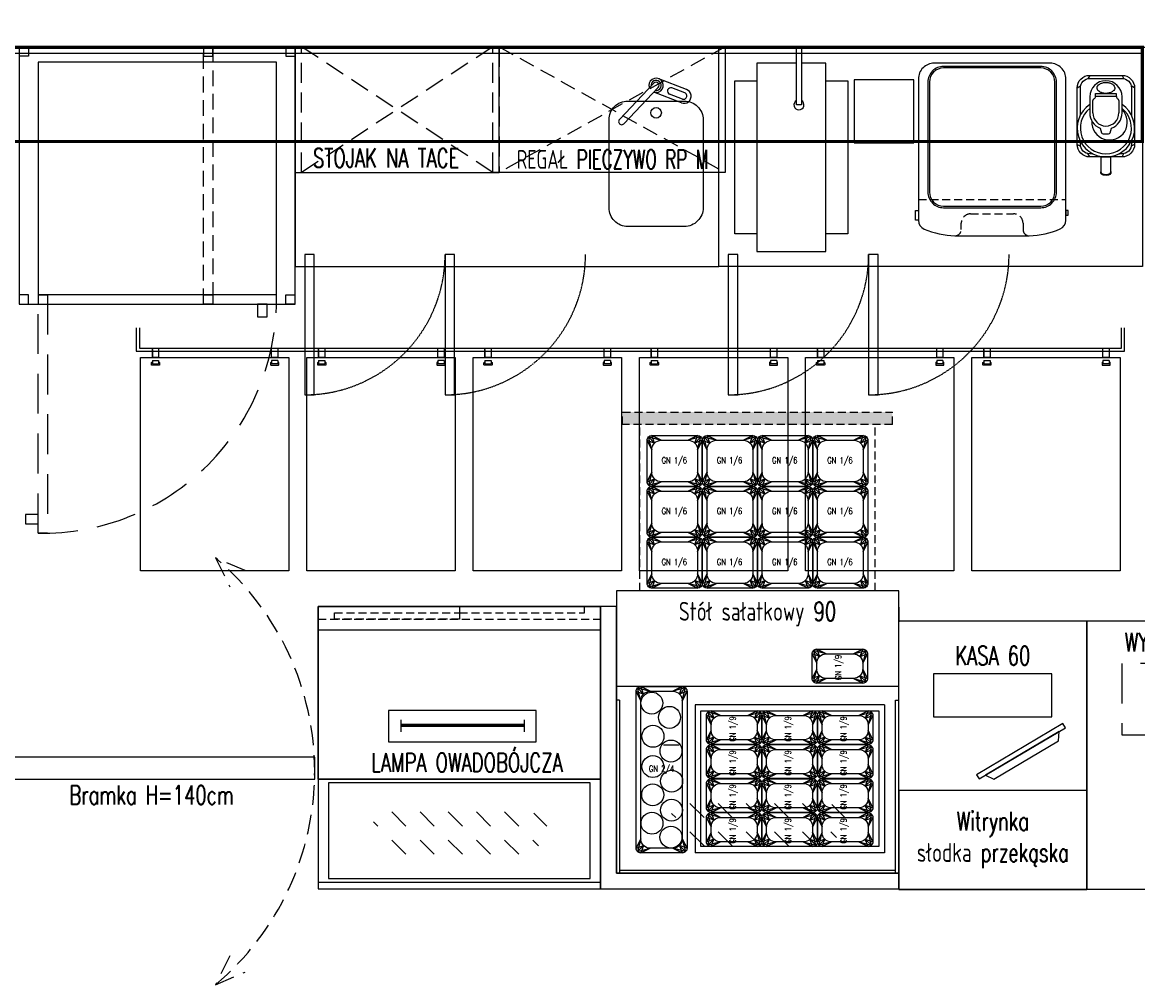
# Model space of a CAD drawing. Header units: centimetres. Extents: x 4120 to 19220, y -7417 to 180.
# Tile 85 of 223: x 11508 to 11864, y -4980 to -4673. Entities that reach past the tile are written whole.
import ezdxf

# ---------------------------------------------------------------- set-up
doc = ezdxf.new("R2010")
doc.units = ezdxf.units.CM
for name, pattern in [('DASHED', [19.05, 12.7, -6.35]), ('DASHED2', [0.375, 0.25, -0.125]), ('HIDDEN2', [4.7625, 3.175, -1.5875])]:
    doc.linetypes.add(name, pattern=pattern)
doc.layers.add('A_Wyposażenie', color=8, linetype='Continuous')
doc.layers.add('A_Ściany', color=2, linetype='Continuous')
doc.styles.add('JACEK_07', font='SIMPLEX.SHX', dxfattribs={"width": 0.7})

# ---------------------------------------------------------------- blocks, each defined once
blk = doc.blocks.new('Podstawa pod piece')
at = {"linetype": 'Continuous', "lineweight": 25}
for points in [[(0, -82), (88, -82), (88, 0), (0, 0), (0, -82)], [(0, 0), (3, 0), (3, -3), (0, -3)], [(88, 0), (85, 0), (85, -3), (88, -3)], [(0, -82), (3, -82), (3, -79), (0, -79)], [(88, -82), (85, -82), (85, -79), (88, -79)]]:
    blk.add_lwpolyline(points, dxfattribs=at)
for points in [[(61.7, 0), (58.7, 0), (58.7, -3), (61.7, -3)], [(61.7, -82), (58.7, -82), (58.7, -79), (61.7, -79)]]:
    blk.add_lwpolyline(points, close=True, dxfattribs=at)
at = {"linetype": 'DASHED2', "ltscale": 20}
blk.add_lwpolyline([(58.7, 0), (61.7, 0), (61.7, -82), (58.7, -82)], close=True, dxfattribs=at)
blk = doc.blocks.new('GN_1-9')
for points in [[(1.5, 17.67), (9.33, 17.67, -0.414214), (10.83, 16.17), (10.83, 1.5, -0.414214), (9.33, 0), (1.5, 0, -0.414214), (0, 1.5), (0, 16.17, -0.414214)], [(4.5, 16.17), (6.33, 16.17, -0.414214), (9.33, 13.17), (9.33, 4.5, -0.414214), (6.33, 1.5), (4.5, 1.5, -0.414214), (1.5, 4.5), (1.5, 13.17, -0.414214)]]:
    blk.add_lwpolyline(points, format="xyb", close=True)
at = {"color": 252}
for points in [[(0, 16.17), (1.5, 13.17), (0.44, 17.23), (2.38, 15.29), (1.5, 17.67), (4.5, 16.17)], [(10.83, 16.17), (9.33, 13.17), (10.39, 17.23), (8.45, 15.29), (9.33, 17.67), (6.33, 16.17)], [(0, 1.5), (1.5, 4.5), (0.44, 0.44), (2.38, 2.38), (1.5, 0), (4.5, 1.5)], [(10.83, 1.5), (9.33, 4.5), (10.39, 0.44), (8.45, 2.38), (9.33, 0), (6.33, 1.5)]]:
    blk.add_lwpolyline(points, dxfattribs=at)
at = {"color": 253, "true_color": 0x9e9e9e}
for points in [[(1.5, 13.17), (0, 16.17), (2.38, 15.29), (0.44, 17.23), (4.5, 16.17), (1.5, 17.67)], [(9.33, 13.17), (10.83, 16.17), (8.45, 15.29), (10.39, 17.23), (6.33, 16.17), (9.33, 17.67)], [(1.5, 4.5), (0, 1.5), (2.38, 2.38), (0.44, 0.44), (4.5, 1.5), (1.5, 0)], [(9.33, 4.5), (10.83, 1.5), (8.45, 2.38), (10.39, 0.44), (6.33, 1.5), (9.33, 0)]]:
    blk.add_lwpolyline(points, dxfattribs=at)
at = {"insert": (5, 9), "char_height": 2, "width": 29.2426, "attachment_point": 5, "style": 'JACEK_07'}
blk.add_mtext('GN 1/9', dxfattribs=at)
blk = doc.blocks.new('GN 1_6')
for points in [[(27840.9, 18108.5), (27986.9, 18108.5, -0.414214), (28001.9, 18093.5), (28001.9, 17961.5, -0.414214), (27986.9, 17946.5), (27840.9, 17946.5, -0.414214), (27825.9, 17961.5), (27825.9, 18093.5, -0.414214)], [(27870.9, 18093.5), (27956.9, 18093.5, -0.414214), (27986.9, 18063.5), (27986.9, 17991.5, -0.414214), (27956.9, 17961.5), (27870.9, 17961.5, -0.414214), (27840.9, 17991.5), (27840.9, 18063.5, -0.414214)]]:
    blk.add_lwpolyline(points, format="xyb", close=True)
at = {"color": 252}
for points in [[(27825.9, 18093.5), (27840.9, 18063.5), (27830.3, 18104.1), (27849.7, 18084.7), (27840.9, 18108.5), (27870.9, 18093.5)], [(27840.9, 18063.5), (27825.9, 18093.5), (27849.7, 18084.7), (27830.3, 18104.1), (27870.9, 18093.5), (27840.9, 18108.5)], [(28001.9, 18093.5), (27986.9, 18063.5), (27997.6, 18104.1), (27978.2, 18084.7), (27986.9, 18108.5), (27956.9, 18093.5)], [(27986.9, 18063.5), (28001.9, 18093.5), (27978.2, 18084.7), (27997.6, 18104.1), (27956.9, 18093.5), (27986.9, 18108.5)], [(27825.9, 17961.5), (27840.9, 17991.5), (27830.3, 17950.9), (27849.7, 17970.3), (27840.9, 17946.5), (27870.9, 17961.5)], [(27840.9, 17991.5), (27825.9, 17961.5), (27849.7, 17970.3), (27830.3, 17950.9), (27870.9, 17961.5), (27840.9, 17946.5)], [(28001.9, 17961.5), (27986.9, 17991.5), (27997.6, 17950.9), (27978.2, 17970.3), (27986.9, 17946.5), (27956.9, 17961.5)], [(27986.9, 17991.5), (28001.9, 17961.5), (27978.2, 17970.3), (27997.6, 17950.9), (27956.9, 17961.5), (27986.9, 17946.5)]]:
    blk.add_lwpolyline(points, dxfattribs=at)
at = {"insert": (27912.7, 18026.5), "char_height": 20, "width": 292.426, "attachment_point": 5, "style": 'JACEK_07'}
blk.add_mtext('GN 1/6', dxfattribs=at)
blk = doc.blocks.new('GN 2_4')
for points in [[(75472.3, 43300.1), (75604.8, 43300.1, -0.414214), (75619.8, 43285.1), (75619.8, 42785.1, -0.414214), (75604.8, 42770.1), (75472.3, 42770.1, -0.414214), (75457.3, 42785.1), (75457.3, 43285.1, -0.414214)], [(75502.3, 43285.1), (75574.8, 43285.1, -0.414214), (75604.8, 43255.1), (75604.8, 42815.1, -0.414214), (75574.8, 42785.1), (75502.3, 42785.1, -0.414214), (75472.3, 42815.1), (75472.3, 43255.1, -0.414214)]]:
    blk.add_lwpolyline(points, format="xyb", close=True)
at = {"color": 252}
for points in [[(75457.3, 43285.1), (75472.3, 43255.1), (75461.7, 43295.7), (75481.1, 43276.3), (75472.3, 43300.1), (75502.3, 43285.1)], [(75472.3, 43255.1), (75457.3, 43285.1), (75481.1, 43276.3), (75461.7, 43295.7), (75502.3, 43285.1), (75472.3, 43300.1)], [(75619.8, 43285.1), (75604.8, 43255.1), (75615.4, 43295.7), (75596, 43276.3), (75604.8, 43300.1), (75574.8, 43285.1)], [(75604.8, 43255.1), (75619.8, 43285.1), (75596, 43276.3), (75615.4, 43295.7), (75574.8, 43285.1), (75604.8, 43300.1)], [(75457.3, 42785.1), (75472.3, 42815.1), (75461.7, 42774.5), (75481.1, 42793.9), (75472.3, 42770.1), (75502.3, 42785.1)], [(75472.3, 42815.1), (75457.3, 42785.1), (75481.1, 42793.9), (75461.7, 42774.5), (75502.3, 42785.1), (75472.3, 42770.1)], [(75619.8, 42785.1), (75604.8, 42815.1), (75615.4, 42774.5), (75596, 42793.9), (75604.8, 42770.1), (75574.8, 42785.1)], [(75604.8, 42815.1), (75619.8, 42785.1), (75596, 42793.9), (75615.4, 42774.5), (75574.8, 42785.1), (75604.8, 42770.1)]]:
    blk.add_lwpolyline(points, dxfattribs=at)
at = {"insert": (75538.6, 43035.1), "char_height": 20, "width": 153.713, "attachment_point": 5, "style": 'JACEK_07'}
blk.add_mtext('GN 2/4', dxfattribs=at)
blk = doc.blocks.new('wyposażenie blok')
at = {"layer": 'A_Wyposażenie', "linetype": 'DASHED', "ltscale": 0.2}
h = blk.add_hatch(dxfattribs=at)
h.set_pattern_fill('AR-CONC', color=8, scale=0.01, angle=180)
h.set_pattern_definition([(230, (1145.2629, 463.4074), (-1.8218467, 0.1593909), [0.1905, -2.0955]), (175, (1145.2629, 463.4074), (0.3524283, -1.9105664), [0.1524, -1.6764]), (280.451, (1145.111, 463.4207), (-1.469425, -1.7511669), [0.1619, -1.7809]), (226.1842, (1145.263, 462.8994), (-2.7107904, 0.4204233), [0.28575, -3.14325]), (276.6356, (1145.037, 462.9345), (-2.3740423, -2.4742556), [0.24285, -2.67135]), (171.184, (1145.263, 462.8994), (-2.374046, -2.474251), [0.2286, -2.5146]), (201, (1145.0089, 463.0264), (-1.5161488, 1.0226552), [0.1905, -2.0955]), (146, (1145.0089, 463.0264), (-0.6180203, -1.8418797), [0.1524, -1.6764]), (251.4514, (1144.8825, 463.1117), (-2.134165, -0.8192286), [0.1619, -1.7809]), (217.5, (1145.2629, 463.40743), (-0.03088603, -0.8455504), [0, -1.65608, 0, -1.7018, 0, -1.68275]), (187.5, (1145.2629, 463.4074), (-0.6681966, -1.00180575), [0, -0.97028, 0, -1.61798, 0, -0.64135]), (147.5, (1145.8293, 463.4074), (-1.35590595, 0.05728744), [0, -0.635, 0, -1.9812, 0, -2.6289]), (137.5, (1146.0833, 463.4074), (-1.4812918, -0.2542649), [0, -0.8255, 0, -1.31572, 0, -1.8669])])
h.paths.add_polyline_path([(381.83, -847.34), (381.83, -851.34), (467.83, -851.34), (467.83, -847.34)])
at = {"layer": 'A_Wyposażenie'}
h = blk.add_hatch(dxfattribs=at)
h.set_pattern_fill('DASH', color=8, scale=2, angle=135, style=0)
h.set_pattern_definition([(135, (1811.154, 371.5326), (-8.980256, 4e-15), [6.35, -6.35])])
edge = h.paths.add_edge_path()
edge.add_ellipse((424.83, -978.1), major_axis=(28.53, 0), ratio=0.357143, start_angle=0, end_angle=360)
h = blk.add_hatch(dxfattribs=at)
h.set_pattern_fill('DASH', color=8, scale=2, angle=135, style=0)
h.set_pattern_definition([(135, (1716.154, 368.8326), (-8.980256, 4e-15), [6.35, -6.35])])
edge = h.paths.add_edge_path()
edge.add_ellipse((329.83, -980.8), major_axis=(28.53, 0), ratio=0.357143, start_angle=0, end_angle=360)
at = {"layer": 'A_Wyposażenie', "color": 253, "linetype": 'DASHED2', "ltscale": 20, "true_color": 0x9e9e9e}
for p, q in [((342.5, -730.94), (414.5, -770.94)), ((414.5, -730.94), (342.5, -770.94))]:
    blk.add_line(p, q, dxfattribs=at)
at = {"layer": 'A_Wyposażenie', "color": 8}
for p, q in [((391.78, -742.55), (380.82, -754.09)), ((402.21, -744.52), (393.32, -741.09)), ((530.72, -740.02), (530.1, -741.09)), ((541.02, -740.02), (541.63, -741.09)), ((393.21, -743.9), (382.25, -755.44)), ((400.56, -748.79), (391.78, -745.4)), ((400.87, -747.59), (396.78, -746.01)), ((401.63, -745.62), (397.54, -744.04)), ((526.72, -744.02), (527.78, -743.41)), ((545.02, -744.02), (543.95, -743.41)), ((531.72, -752.02), (531.72, -748)), ((540.02, -748), (540.02, -752.02)), ((526.72, -762.02), (527.78, -762.64)), ((545.02, -762.02), (543.95, -762.64)), ((530.72, -766.02), (530.1, -764.96)), ((541.02, -766.02), (541.63, -764.96)), ((352.33, -800.94), (353.2, -800.94)), ((379.83, -909.34), (284.83, -909.34)), ((284.83, -909.34), (284.83, -964.34)), ((292.33, -909.34), (293.2, -909.34)), ((379.83, -994.34), (379.83, -909.34)), ((374.83, -916.81), (284.83, -916.81)), ((379.83, -989.18), (379.83, -914.5)), ((469.83, -989.18), (469.83, -914.5)), ((379.83, -934.74), (469.83, -934.74)), ((380.83, -939.14), (379.83, -939.14)), ((380.83, -939.14), (380.83, -965.77)), ((465.33, -940.64), (404.93, -940.64)), ((404.93, -940.64), (404.93, -987.84)), ((465.33, -940.64), (465.33, -987.84)), ((468.83, -939.14), (469.83, -939.14)), ((468.83, -964.54), (468.83, -939.14)), ((468.83, -994.34), (468.83, -939.14)), ((311.21, -949.21), (311.21, -945.41)), ((350.56, -949.21), (350.56, -945.41)), ((406.73, -942.51), (463.53, -942.51)), ((406.73, -985.84), (406.73, -942.51)), ((463.53, -942.51), (463.53, -985.84)), ((394.83, -953.36), (399.83, -953.36)), ((284.83, -964.34), (374.83, -964.34)), ((374.83, -964.34), (374.83, -999.34)), ((380.83, -965.77), (380.83, -994.34)), ((465.33, -987.84), (404.93, -987.84)), ((463.53, -985.84), (406.73, -985.84)), ((469.83, -994.34), (379.83, -994.34)), ((469.67, -994.34), (379.99, -994.34)), ((380.83, -993.34), (468.83, -993.34)), ((469.83, -999.34), (469.83, -994.34)), ((374.83, -997.22), (284.83, -997.22)), ((374.83, -999.34), (469.83, -999.34))]:
    blk.add_line(p, q, dxfattribs=at)
at = {"layer": 'A_Wyposażenie', "color": 8, "linetype": 'DASHED', "ltscale": 0.2}
for p, q in [((476.11, -779.55), (523.11, -779.55)), ((381.83, -851.34), (381.83, -847.34)), ((381.83, -847.34), (467.83, -847.34)), ((467.83, -851.34), (467.83, -847.34)), ((467.83, -851.34), (381.83, -851.34)), ((387.36, -904.34), (387.36, -851.32)), ((462.3, -904.34), (462.3, -851.34)), ((284.83, -913.34), (374.83, -913.34))]:
    blk.add_line(p, q, dxfattribs=at)
at = {"layer": 'A_Wyposażenie', "color": 8, "ltscale": 100}
for p, q in [((379.83, -909.5), (379.83, -914.18)), ((469.83, -909.5), (469.83, -914.18))]:
    blk.add_line(p, q, dxfattribs=at)
at = {"layer": 'A_Wyposażenie', "color": 8, "linetype": 'DASHED', "const_width": 1}
blk.add_lwpolyline([(-0.3, -731.08), (547.5, -731.08), (547.5, -761.08), (-0.3, -761.08)], close=True, dxfattribs=at)
at = {"layer": 'A_Wyposażenie', "color": 8}
for points in [[(120.7, -731.08), (547.5, -731.08), (547.5, -733.08), (120.7, -733.08)], [(277.5, -730.94), (277.5, -770.94), (342.5, -770.94), (342.5, -730.94)], [(437.25, -731.06), (438.81, -731.06), (438.81, -749.45), (437.25, -749.45)], [(455.61, -761.49), (474.61, -761.49), (474.61, -741.49), (455.61, -741.49)], [(539.19, -746.78), (532.54, -746.78), (532.54, -745.78), (539.19, -745.78)], [(476.11, -786.23), (475.15, -786.23), (475.15, -783.13), (476.11, -783.13)], [(523.11, -784.6), (523.85, -784.6), (523.85, -783.13), (523.11, -783.13)], [(283.5, -841.84), (283.5, -797.09), (280.5, -797.09), (280.5, -841.84)], [(328.25, -841.84), (328.25, -797.09), (325.25, -797.09), (325.25, -841.84)], [(418.5, -841.84), (418.5, -797.09), (415.5, -797.09), (415.5, -841.84)], [(463.25, -841.84), (463.25, -797.09), (460.25, -797.09), (460.25, -841.84)], [(195.5, -812.94), (271.5, -812.94), (271.5, -809.94), (195.5, -809.94)], [(268.5, -812.94), (265.5, -812.94), (265.5, -816.94), (268.5, -816.94)], [(233.94, -829.94), (231.94, -829.94), (231.94, -826.94), (233.94, -826.94)], [(271.94, -829.94), (269.94, -829.94), (269.94, -826.94), (271.94, -826.94)], [(286.94, -829.94), (284.94, -829.94), (284.94, -826.94), (286.94, -826.94)], [(324.94, -829.94), (322.94, -829.94), (322.94, -826.94), (324.94, -826.94)], [(339.94, -829.94), (337.94, -829.94), (337.94, -826.94), (339.94, -826.94)], [(377.94, -829.94), (375.94, -829.94), (375.94, -826.94), (377.94, -826.94)], [(392.94, -829.94), (390.94, -829.94), (390.94, -826.94), (392.94, -826.94)], [(430.94, -829.94), (428.94, -829.94), (428.94, -826.94), (430.94, -826.94)], [(445.94, -829.94), (443.94, -829.94), (443.94, -826.94), (445.94, -826.94)], [(483.94, -829.94), (481.94, -829.94), (481.94, -826.94), (483.94, -826.94)], [(498.94, -829.94), (496.94, -829.94), (496.94, -826.94), (498.94, -826.94)], [(536.94, -829.94), (534.94, -829.94), (534.94, -826.94), (536.94, -826.94)], [(228.16, -829.94), (275.45, -829.94), (275.45, -897.95), (228.16, -897.95)], [(281.16, -829.94), (328.45, -829.94), (328.45, -897.95), (281.16, -897.95)], [(334.16, -829.94), (381.45, -829.94), (381.45, -897.95), (334.16, -897.95)], [(387.16, -829.94), (434.45, -829.94), (434.45, -897.95), (387.16, -897.95)], [(440.16, -829.94), (487.45, -829.94), (487.45, -897.95), (440.16, -897.95)], [(493.16, -829.94), (540.45, -829.94), (540.45, -897.95), (493.16, -897.95)], [(469.83, -904.34), (379.83, -904.34), (379.83, -994.34), (469.83, -994.34)], [(469.83, -913.9), (529.83, -913.9), (529.83, -999.5), (469.83, -999.5)], [(589.83, -999.5), (529.83, -999.5), (529.83, -913.9), (589.83, -913.9)], [(480.96, -944.51), (518.68, -944.51), (518.68, -930.8), (480.96, -930.8)], [(307.26, -952.41), (354.26, -952.41), (354.26, -942.41), (307.26, -942.41)], [(288.13, -965.56), (288.13, -996.04), (371.53, -996.04), (371.53, -965.56)], [(469.83, -999.5), (529.83, -999.5), (529.83, -967.9), (469.83, -967.9)]]:
    blk.add_lwpolyline(points, close=True, dxfattribs=at)
at = {"layer": 'A_Wyposażenie', "color": 8, "linetype": 'DASHED', "ltscale": 0.5}
for points in [[(277.5, -730.94), (277.5, -770.94), (279.5, -770.94), (279.5, -730.94)], [(342.5, -730.94), (342.5, -770.94), (340.5, -770.94), (340.5, -730.94)]]:
    blk.add_lwpolyline(points, close=True, dxfattribs=at)
at = {"layer": 'A_Wyposażenie', "color": 8}
for points in [[(412.5, -730.94), (277.5, -730.94), (277.5, -800.94), (412.5, -800.94), (412.5, -730.94)], [(412.5, -730.94), (547.5, -730.94), (547.5, -800.94), (412.5, -800.94), (412.5, -730.94)], [(195.5, -812.94), (271.5, -812.94), (271.5, -735.84), (195.5, -735.84), (195.5, -812.94)], [(437.25, -736.16), (424.6, -736.16)], [(424.6, -736.16), (424.6, -796.16), (446.6, -796.16), (446.6, -736.16), (438.81, -736.16)], [(424.6, -790.51), (417.55, -790.51), (417.55, -741.81)], [(417.55, -741.81), (424.6, -741.81)], [(446.6, -741.81), (453.65, -741.81), (453.65, -790.51), (446.6, -790.51)], [(534.37, -771.02), (534.37, -766.02), (537.37, -766.02), (537.37, -771.02)], [(226.8, -820.44), (226.8, -827.94), (368.8, -827.94), (371.8, -827.94)], [(227.8, -820.44), (227.8, -826.94), (367.8, -826.94), (367.8, -826.94)], [(367.8, -826.94), (372.8, -826.94), (540.8, -826.94), (540.8, -820.44)], [(371.8, -827.94), (371.8, -827.94), (541.8, -827.94), (541.8, -820.44)], [(231.94, -827.44), (231.94, -829.94)], [(284.94, -827.44), (284.94, -829.94)], [(337.94, -827.44), (337.94, -829.94)], [(390.94, -827.44), (390.94, -829.94)], [(443.94, -827.44), (443.94, -829.94)], [(496.94, -827.44), (496.94, -829.94)], [(231.94, -830.94), (233.94, -830.94)], [(231.94, -830.94), (231.94, -831.94)], [(233.94, -830.94), (233.94, -831.94)], [(271.94, -830.94), (269.94, -830.94)], [(269.94, -830.94), (269.94, -831.94)], [(271.94, -830.94), (271.94, -831.94)], [(284.94, -830.94), (286.94, -830.94)], [(284.94, -830.94), (284.94, -831.94)], [(286.94, -830.94), (286.94, -831.94)], [(324.94, -830.94), (322.94, -830.94)], [(322.94, -830.94), (322.94, -831.94)], [(324.94, -830.94), (324.94, -831.94)], [(337.94, -830.94), (339.94, -830.94)], [(337.94, -830.94), (337.94, -831.94)], [(339.94, -830.94), (339.94, -831.94)], [(377.94, -830.94), (375.94, -830.94)], [(375.94, -830.94), (375.94, -831.94)], [(377.94, -830.94), (377.94, -831.94)], [(390.94, -830.94), (392.94, -830.94)], [(390.94, -830.94), (390.94, -831.94)], [(392.94, -830.94), (392.94, -831.94)], [(430.94, -830.94), (428.94, -830.94)], [(428.94, -830.94), (428.94, -831.94)], [(430.94, -830.94), (430.94, -831.94)], [(443.94, -830.94), (445.94, -830.94)], [(443.94, -830.94), (443.94, -831.94)], [(445.94, -830.94), (445.94, -831.94)], [(483.94, -830.94), (481.94, -830.94)], [(481.94, -830.94), (481.94, -831.94)], [(483.94, -830.94), (483.94, -831.94)], [(496.94, -830.94), (498.94, -830.94)], [(496.94, -830.94), (496.94, -831.94)], [(498.94, -830.94), (498.94, -831.94)], [(536.94, -830.94), (534.94, -830.94)], [(534.94, -830.94), (534.94, -831.94)], [(536.94, -830.94), (536.94, -831.94)], [(231.94, -831.94), (233.94, -831.94)], [(271.94, -831.94), (269.94, -831.94)], [(284.94, -831.94), (286.94, -831.94)], [(324.94, -831.94), (322.94, -831.94)], [(337.94, -831.94), (339.94, -831.94)], [(377.94, -831.94), (375.94, -831.94)], [(390.94, -831.94), (392.94, -831.94)], [(430.94, -831.94), (428.94, -831.94)], [(443.94, -831.94), (445.94, -831.94)], [(483.94, -831.94), (481.94, -831.94)], [(496.94, -831.94), (498.94, -831.94)], [(536.94, -831.94), (534.94, -831.94)], [(284.83, -909.34), (284.83, -999.34), (374.83, -999.34), (374.83, -909.34), (284.83, -909.34)], [(374.83, -909.34), (374.83, -964.34), (284.83, -964.34), (284.83, -909.34), (374.83, -909.34)], [(522.18, -946.59), (494.65, -962.91), (495.46, -964.28), (522.99, -947.97), (522.18, -946.59)], [(520.93, -949.19), (497.53, -963.06), (500.13, -964.31), (520.77, -952.07), (520.93, -949.19)]]:
    blk.add_lwpolyline(points, dxfattribs=at)
at = {"layer": 'A_Wyposażenie', "color": 8, "linetype": 'DASHED', "ltscale": 0.5}
for points in [[(340.5, -770.94), (279.5, -730.94)], [(340.5, -730.94), (279.5, -770.94)], [(261.52, -897.85), (252.1, -893.84), (256.61, -903.03)], [(256.61, -1020.65), (252.1, -1029.84), (261.52, -1025.83)]]:
    blk.add_lwpolyline(points, dxfattribs=at)
at = {"layer": 'A_Wyposażenie'}
blk.add_lwpolyline([(342.5, -730.94), (414.5, -730.94), (414.5, -770.94), (342.5, -770.94), (342.5, -730.94)], dxfattribs=at)
at = {"layer": 'A_Wyposażenie', "color": 8}
for points in [[(518.11, -736.16), (481.11, -736.16, 0.414214), (476.11, -741.16), (476.11, -786.23, 0.301275), (477.94, -789, 0.091963), (487.76, -791.16), (511.45, -791.16, 0.090984), (521.27, -788.99, 0.301719), (523.11, -786.23), (523.11, -741.16, 0.414214), (518.11, -736.16)], [(484.11, -782.21), (515.11, -782.21, 0.414214), (520.11, -777.21), (520.11, -742.16, 0.414214), (515.11, -737.16), (484.11, -737.16, 0.414214), (479.11, -742.16), (479.11, -777.21, 0.414214)], [(484.11, -781.71), (515.11, -781.71, 0.414214), (519.61, -777.21), (519.61, -742.16, 0.414214), (515.11, -737.66), (484.11, -737.66, 0.414214), (479.61, -742.16), (479.61, -777.21, 0.414214)], [(541.02, -766.02), (530.72, -766.02, -0.414214), (526.72, -762.02), (526.72, -744.02, -0.414214), (530.72, -740.02), (541.02, -740.02, -0.414214), (545.02, -744.02), (545.02, -762.02, -0.414214)], [(530.72, -746.87), (530.72, -752.02, 0.314414), (534.09, -756.86), (534.51, -758.31, 0.333724), (534.99, -758.67), (536.74, -758.67, 0.333724), (537.22, -758.31), (537.64, -756.86, 0.314414), (541.02, -752.02), (541.02, -746.87, 1), (530.72, -746.87)], [(383.5, -748.2), (401.5, -748.2, -0.414214), (407.5, -754.2), (407.5, -782.2, -0.414214), (401.5, -788.2), (383.5, -788.2, -0.414214), (377.5, -782.2), (377.5, -754.2, -0.414214)], [(283.69, -964.34), (283.69, -957.34), (187.69, -957.34), (187.69, -960.84, -1), (185.69, -960.84), (185.69, -957.34), (180.69, -957.34), (180.69, -964.34), (185.69, -964.34), (185.69, -960.84, -1), (187.69, -960.84), (187.69, -964.34), (283.69, -964.34)]]:
    blk.add_lwpolyline(points, format="xyb", close=True, dxfattribs=at)
for points in [[(527.72, -752.71), (527.72, -744.02, -0.414214), (530.72, -741.02), (541.02, -741.02, -0.414214), (544.02, -744.02), (544.02, -752.71)], [(531.71, -765.02), (530.72, -765.02, -0.414214), (527.72, -762.02), (527.72, -761.03)], [(544.02, -761.03), (544.02, -762.02, -0.414214), (541.02, -765.02), (540.03, -765.02)], [(233.94, -831.44), (234.04, -831.44, -0.414214), (234.24, -831.64), (234.24, -832.24, -0.414214), (234.04, -832.44), (231.84, -832.44, -0.414214), (231.64, -832.24), (231.64, -831.64, -0.414214), (231.84, -831.44), (231.94, -831.44)], [(269.94, -831.44), (269.84, -831.44, 0.414214), (269.64, -831.64), (269.64, -832.24, 0.414214), (269.84, -832.44), (272.04, -832.44, 0.414214), (272.24, -832.24), (272.24, -831.64, 0.414214), (272.04, -831.44), (271.94, -831.44)], [(286.94, -831.44), (287.04, -831.44, -0.414214), (287.24, -831.64), (287.24, -832.24, -0.414214), (287.04, -832.44), (284.84, -832.44, -0.414214), (284.64, -832.24), (284.64, -831.64, -0.414214), (284.84, -831.44), (284.94, -831.44)], [(322.94, -831.44), (322.84, -831.44, 0.414214), (322.64, -831.64), (322.64, -832.24, 0.414214), (322.84, -832.44), (325.04, -832.44, 0.414214), (325.24, -832.24), (325.24, -831.64, 0.414214), (325.04, -831.44), (324.94, -831.44)], [(339.94, -831.44), (340.04, -831.44, -0.414214), (340.24, -831.64), (340.24, -832.24, -0.414214), (340.04, -832.44), (337.84, -832.44, -0.414214), (337.64, -832.24), (337.64, -831.64, -0.414214), (337.84, -831.44), (337.94, -831.44)], [(375.94, -831.44), (375.84, -831.44, 0.414214), (375.64, -831.64), (375.64, -832.24, 0.414214), (375.84, -832.44), (378.04, -832.44, 0.414214), (378.24, -832.24), (378.24, -831.64, 0.414214), (378.04, -831.44), (377.94, -831.44)], [(392.94, -831.44), (393.04, -831.44, -0.414214), (393.24, -831.64), (393.24, -832.24, -0.414214), (393.04, -832.44), (390.84, -832.44, -0.414214), (390.64, -832.24), (390.64, -831.64, -0.414214), (390.84, -831.44), (390.94, -831.44)], [(428.94, -831.44), (428.84, -831.44, 0.414214), (428.64, -831.64), (428.64, -832.24, 0.414214), (428.84, -832.44), (431.04, -832.44, 0.414214), (431.24, -832.24), (431.24, -831.64, 0.414214), (431.04, -831.44), (430.94, -831.44)], [(445.94, -831.44), (446.04, -831.44, -0.414214), (446.24, -831.64), (446.24, -832.24, -0.414214), (446.04, -832.44), (443.84, -832.44, -0.414214), (443.64, -832.24), (443.64, -831.64, -0.414214), (443.84, -831.44), (443.94, -831.44)], [(481.94, -831.44), (481.84, -831.44, 0.414214), (481.64, -831.64), (481.64, -832.24, 0.414214), (481.84, -832.44), (484.04, -832.44, 0.414214), (484.24, -832.24), (484.24, -831.64, 0.414214), (484.04, -831.44), (483.94, -831.44)], [(498.94, -831.44), (499.04, -831.44, -0.414214), (499.24, -831.64), (499.24, -832.24, -0.414214), (499.04, -832.44), (496.84, -832.44, -0.414214), (496.64, -832.24), (496.64, -831.64, -0.414214), (496.84, -831.44), (496.94, -831.44)], [(534.94, -831.44), (534.84, -831.44, 0.414214), (534.64, -831.64), (534.64, -832.24, 0.414214), (534.84, -832.44), (537.04, -832.44, 0.414214), (537.24, -832.24), (537.24, -831.64, 0.414214), (537.04, -831.44), (536.94, -831.44)]]:
    blk.add_lwpolyline(points, format="xyb", dxfattribs=at)
at = {"layer": 'A_Wyposażenie', "color": 8, "linetype": 'DASHED', "ltscale": 0.2}
blk.add_lwpolyline([(487.76, -791.16, 0.414214), (489.76, -789.16), (489.76, -787.16, -0.414214), (492.76, -784.16), (506.45, -784.16, -0.414214), (509.45, -787.16), (509.45, -789.16, 0.414214), (511.45, -791.16, 1)], format="xyb", dxfattribs=at)
at = {"layer": 'A_Wyposażenie', "color": 8, "linetype": 'DASHED'}
for points in [[(195.5, -885.94), (195.5, -809.94), (198.5, -809.94), (198.5, -885.94)], [(195.5, -882.94), (195.5, -879.94), (191.5, -879.94), (191.5, -882.94)]]:
    blk.add_lwpolyline(points, close=True, dxfattribs=at)
at = {"layer": 'A_Wyposażenie', "color": 8, "linetype": 'DASHED', "ltscale": 0.2}
for points in [[(369.66, -909.34), (329.83, -909.34), (329.83, -911.34), (369.66, -911.34)], [(290.01, -911.34), (329.83, -911.34), (329.83, -913.34), (290.01, -913.34)]]:
    blk.add_lwpolyline(points, close=True, dxfattribs=at)
at = {"layer": 'A_Wyposażenie', "color": 8, "linetype": 'HIDDEN2', "ltscale": 4}
blk.add_lwpolyline([(540.96, -950.17), (578.68, -950.17), (578.68, -927.47), (540.96, -927.47)], close=True, dxfattribs=at)
at = {"layer": 'A_Wyposażenie', "color": 8, "const_width": 1}
blk.add_lwpolyline([(311.21, -947.2), (350.47, -947.2)], dxfattribs=at)
at = {"layer": 'A_Wyposażenie', "color": 8}
for centre, radius in [((392.5, -751.98), 1.69), ((391.13, -940.1), 3.5), ((396.78, -944.66), 3.5), ((391.5, -950.67), 3.5), ((397.25, -955.38), 3.5), ((391.47, -960.32), 3.5), ((397.45, -964.97), 3.5), ((391.43, -969.32), 3.5), ((397.42, -974.23), 3.5), ((391.19, -978.38), 3.5), ((397.24, -982.81), 3.5)]:
    blk.add_circle(centre, radius, dxfattribs=at)
for centre, radius, start, end in [((392.5, -743.22), 2.29, 251.9178, 201.0494), ((392.5, -743.22), 1.62, 263.7549, 189.2123), ((392.5, -743.22), 0.983, 316.4836, 136.4836), ((397.16, -745.02), 1.05, 68.8835, 248.8835), ((401.38, -746.66), 2.29, 248.8831, 68.8835), ((401.25, -746.6), 1.05, 248.8831, 68.8835), ((438.03, -749.45), 1.59, 119.4619, 60.5381), ((535.87, -756.87), 9.15, 124.2525, 55.7475), ((532.22, -748), 0.5, 112.1702, 180), ((531.72, -746.78), 0.825, 292.1702, 0), ((540.02, -746.78), 0.825, 180, 247.8298), ((539.52, -748), 0.5, 0, 67.8298), ((535.87, -756.87), 8.15, 129.1906, 50.8094), ((537.05, -754.98), 5.65, 176.2195, 45.4543), ((535.87, -752.02), 4.15, 180, 0), ((381.54, -754.77), 0.983, 136.4836, 316.4836)]:
    blk.add_arc(centre, radius, start, end, dxfattribs=at)
at = {"layer": 'A_Wyposażenie', "color": 8, "linetype": 'DASHED', "ltscale": 0.01}
for centre in [(280.5, -797.09), (325.25, -797.09), (415.5, -797.09), (460.25, -797.09)]:
    blk.add_arc(centre, 44.75, 270, 0, dxfattribs=at)
at = {"layer": 'A_Wyposażenie', "color": 8, "linetype": 'DASHED'}
blk.add_arc((197, -811.44), 74.5, 268.8463, 1.1537, dxfattribs=at)
at = {"layer": 'A_Wyposażenie', "color": 8, "linetype": 'DASHED', "ltscale": 0.5}
blk.add_arc((194.69, -961.84), 89, 310.1759, 49.8241, dxfattribs=at)
at = {"layer": 'A_Wyposażenie', "color": 8}
blk.add_ellipse((535.87, -771.02), major_axis=(1.5, 0), ratio=0.384743, start_param=3.141593, end_param=6.283185, dxfattribs=at)
for points, knots in [([(538.69, -744.03), (538.69, -743.83), (538.64, -743.64), (538.4, -743.24), (538.22, -743.05), (537.73, -742.7), (537.42, -742.56), (536.73, -742.35), (536.36, -742.29), (535.59, -742.27), (535.21, -742.31), (534.5, -742.49), (534.17, -742.62), (533.64, -742.94), (533.43, -743.13), (533.14, -743.53), (533.07, -743.73), (533.03, -744.11), (533.06, -744.31), (533.25, -744.7), (533.41, -744.9), (533.85, -745.26), (534.14, -745.42), (534.8, -745.66), (535.16, -745.74), (535.92, -745.79), (536.31, -745.77), (537.04, -745.63), (537.38, -745.51), (537.96, -745.21), (538.19, -745.03), (538.53, -744.64), (538.63, -744.44), (538.68, -744.17), (538.69, -744.1), (538.69, -744.03)], [0, 0, 0, 0, 0.383676, 0.383676, 0.767351, 0.767351, 1.151027, 1.151027, 1.534703, 1.534703, 1.918378, 1.918378, 2.302054, 2.302054, 2.68573, 2.68573, 3.069405, 3.069405, 3.453081, 3.453081, 3.836757, 3.836757, 4.220432, 4.220432, 4.604108, 4.604108, 4.987784, 4.987784, 5.371459, 5.371459, 5.755135, 5.755135, 6.138811, 6.138811, 6.283185, 6.283185, 6.283185, 6.283185]), ([(534.37, -770.63), (534.32, -770.67), (534.28, -770.72), (534.2, -770.83), (534.17, -770.92), (534.16, -771.09), (534.19, -771.18), (534.28, -771.33), (534.34, -771.39), (534.48, -771.5), (534.56, -771.54), (534.88, -771.68), (535.17, -771.75), (535.81, -771.81), (536.14, -771.8), (536.67, -771.72), (536.88, -771.67), (537.23, -771.52), (537.37, -771.43), (537.53, -771.22), (537.57, -771.12), (537.57, -771.02), (537.57, -770.94), (537.54, -770.86), (537.47, -770.73), (537.42, -770.68), (537.37, -770.63)], [2.721, 2.721, 2.721, 2.721, 2.885591, 2.885591, 3.127562, 3.127562, 3.369534, 3.369534, 3.611505, 3.611505, 3.853477, 3.853477, 4.470626, 4.470626, 5.087774, 5.087774, 5.547146, 5.547146, 6.006519, 6.006519, 6.283185, 6.283185, 6.283185, 6.50915, 6.50915, 6.703437, 6.703437, 6.703437, 6.703437])]:
    blk.add_open_spline(points, degree=3, knots=knots, dxfattribs=at)
blk.add_blockref('Podstawa pod piece', (189.5, -730.94), dxfattribs=at)
at = {"layer": 'A_Wyposażenie', "color": 8, "linetype": 'DASHED', "ltscale": 0.2, "xscale": 0.1000000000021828, "yscale": 0.1000000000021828, "zscale": 0.1000000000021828}
for p in [(-2392.96, -2665.69), (-2375.36, -2665.69), (-2357.76, -2665.69), (-2340.16, -2665.69), (-2392.96, -2681.89), (-2375.36, -2681.89), (-2357.76, -2681.89), (-2340.16, -2681.89), (-2392.96, -2698.09), (-2375.36, -2698.09), (-2357.76, -2698.09), (-2340.16, -2698.09)]:
    blk.add_blockref('GN 1_6', p, dxfattribs=at)
at = {"layer": 'A_Wyposażenie', "color": 8, "rotation": 90}
for p in [(459.87, -933.74), (426.23, -953.34), (443.9, -953.34), (461.57, -953.34), (426.23, -964.17), (443.9, -964.17), (461.57, -964.17), (426.23, -975.01), (443.9, -975.01), (461.57, -975.01), (426.23, -985.84), (443.9, -985.84), (461.57, -985.84)]:
    blk.add_blockref('GN_1-9', p, dxfattribs=at)
at = {"layer": 'A_Wyposażenie', "color": 8, "xscale": 0.1000000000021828, "yscale": 0.1000000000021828, "zscale": 0.1000000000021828}
blk.add_blockref('GN 2_4', (-7159.62, -5264.85), dxfattribs=at)
at = {"layer": 'A_Wyposażenie', "color": 8, "char_height": 6, "attachment_point": 5, "style": 'JACEK_07'}
for s, insert, width in [('STOJAK NA TACE', (306.46, -766.35), 101.2), ('\\W0.65;REGAŁ PIECZYWO RP M', (378.6, -766.81), 101.2), ('Stół sałatkowy 90', (424.83, -911.75), 75), ('WYDAWKA 60', (559.83, -920.7), 60), ('KASA 60', (499.8, -924.98), 37.7197), ('LAMPA OWADOBÓJCZA', (332.2, -959.03), 89.5616), ('Bramka H=140cm', (231.69, -969.36), 88), ('Witrynka\\Psłodka przekąska', (499.83, -983.7), 60)]:
    blk.add_mtext(s, dxfattribs=dict(at, insert=insert, width=width))

msp = doc.modelspace()

# ---------------------------------------------------------------- linework, layer by layer
at = {"layer": 'A_Ściany', "color": 7}
msp.add_lwpolyline([(11438.58, -4668.73), (11438.58, -4681.23), (12339.58, -4681.23), (12339.58, -4668.73)], dxfattribs=at)

# ---------------------------------------------------------------- next in the draw order: block references
at = {"layer": 'A_Wyposażenie'}
msp.add_blockref('wyposażenie blok', (11317.58, -3950.23), dxfattribs=at)

doc.saveas('drawing.dxf')
